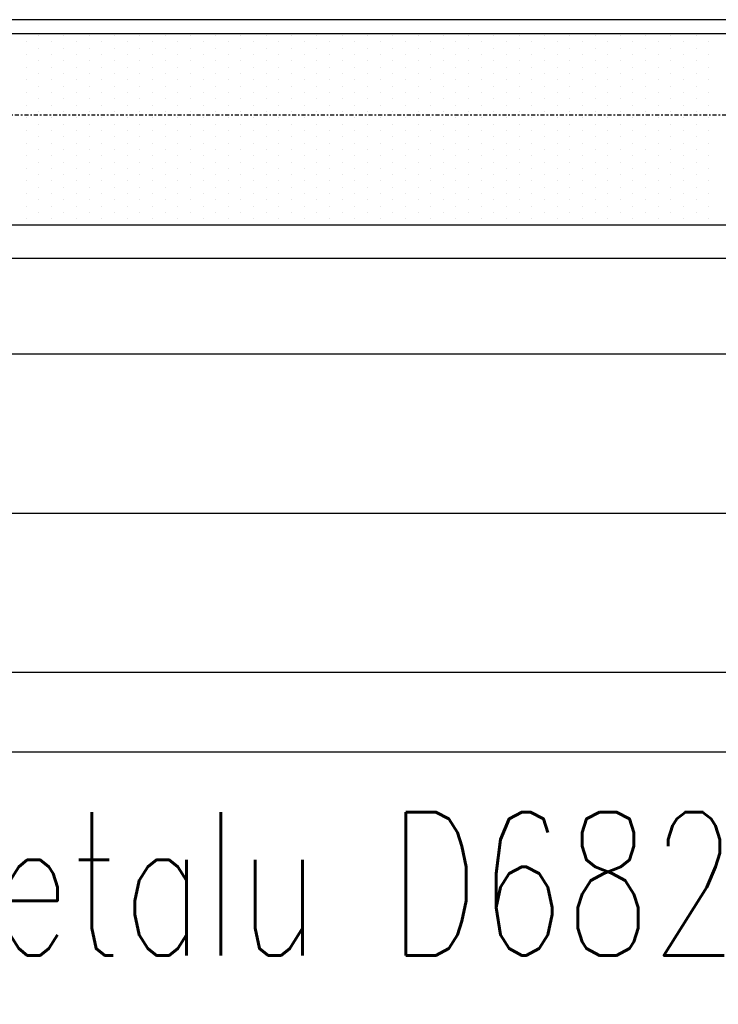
# Model space of a CAD drawing. Header units: inches. Extents: x -145354 to -97635, y 38777 to 78670.
# Tile 84 of 231: x -141002 to -140958, y 50526 to 50588. Entities that reach past the tile are written whole.
import ezdxf

# ---------------------------------------------------------------- set-up
doc = ezdxf.new("R2010")
doc.units = ezdxf.units.IN
doc.header["$MEASUREMENT"] = 0
doc.linetypes.add('DASHDOT', pattern=[1, 0.5, -0.25, 0, -0.25])
doc.linetypes.add('DASHED2', pattern=[0.375, 0.25, -0.125])
for name, color, linetype in [('cokół_widok', 255, 'Continuous'), ('Ele-balustrada', 64, 'Continuous'), ('Okn---okna', 5, 'Continuous'), ('Sc-nadproza kon', 5, 'DASHED2'), ('Sch-opis', 51, 'Continuous'), ('W-idok', 9, 'Continuous'), ('Wyp-grzejniki', 56, 'Continuous')]:
    doc.layers.add(name, color=color, linetype=linetype)
doc.styles.add('ROMANS', font='romans', dxfattribs={"width": 0.85})

# ---------------------------------------------------------------- blocks, each defined once
blk = doc.blocks.new('G_170')
at = {"layer": 'Wyp-grzejniki'}
for p, q in [((0, 0), (-180, 0)), ((-84.616, -0.506), (-84.616, -0.506)), ((-83.823, -0.11), (-83.823, -0.11)), ((-83.029, -0.506), (-83.029, -0.506)), ((-82.235, -0.11), (-82.235, -0.11)), ((-81.441, -0.506), (-81.441, -0.506)), ((-80.648, -0.11), (-80.648, -0.11)), ((-79.854, -0.506), (-79.854, -0.506)), ((-79.06, -0.11), (-79.06, -0.11)), ((-78.266, -0.506), (-78.266, -0.506)), ((-77.473, -0.11), (-77.473, -0.11)), ((-76.679, -0.506), (-76.679, -0.506)), ((-75.885, -0.11), (-75.885, -0.11)), ((-75.091, -0.506), (-75.091, -0.506)), ((-74.298, -0.11), (-74.298, -0.11)), ((-73.504, -0.506), (-73.504, -0.506)), ((-72.71, -0.11), (-72.71, -0.11)), ((-71.916, -0.506), (-71.916, -0.506)), ((-71.123, -0.11), (-71.123, -0.11)), ((-70.329, -0.506), (-70.329, -0.506)), ((-69.535, -0.11), (-69.535, -0.11)), ((-68.741, -0.506), (-68.741, -0.506)), ((-67.948, -0.11), (-67.948, -0.11)), ((-67.154, -0.506), (-67.154, -0.506)), ((-66.36, -0.11), (-66.36, -0.11)), ((-65.566, -0.506), (-65.566, -0.506)), ((-64.773, -0.11), (-64.773, -0.11)), ((-63.979, -0.506), (-63.979, -0.506)), ((-63.185, -0.11), (-63.185, -0.11)), ((-62.391, -0.506), (-62.391, -0.506)), ((-61.598, -0.11), (-61.598, -0.11)), ((-60.804, -0.506), (-60.804, -0.506)), ((-60.01, -0.11), (-60.01, -0.11)), ((-59.216, -0.506), (-59.216, -0.506)), ((-58.423, -0.11), (-58.423, -0.11)), ((-57.629, -0.506), (-57.629, -0.506)), ((-56.835, -0.11), (-56.835, -0.11)), ((-56.041, -0.506), (-56.041, -0.506)), ((-55.248, -0.11), (-55.248, -0.11)), ((-54.454, -0.506), (-54.454, -0.506)), ((-53.66, -0.11), (-53.66, -0.11)), ((-52.866, -0.506), (-52.866, -0.506)), ((-52.073, -0.11), (-52.073, -0.11)), ((-51.279, -0.506), (-51.279, -0.506)), ((-50.485, -0.11), (-50.485, -0.11)), ((-49.691, -0.506), (-49.691, -0.506)), ((-48.898, -0.11), (-48.898, -0.11)), ((-48.104, -0.506), (-48.104, -0.506)), ((-47.31, -0.11), (-47.31, -0.11)), ((-46.516, -0.506), (-46.516, -0.506)), ((-45.723, -0.11), (-45.723, -0.11)), ((-44.929, -0.506), (-44.929, -0.506)), ((-44.135, -0.11), (-44.135, -0.11)), ((-43.341, -0.506), (-43.341, -0.506)), ((-42.548, -0.11), (-42.548, -0.11)), ((-41.754, -0.506), (-41.754, -0.506)), ((-83.823, -0.903), (-83.823, -0.903)), ((-82.235, -0.903), (-82.235, -0.903)), ((-80.648, -0.903), (-80.648, -0.903)), ((-79.06, -0.903), (-79.06, -0.903)), ((-77.473, -0.903), (-77.473, -0.903)), ((-75.885, -0.903), (-75.885, -0.903)), ((-74.298, -0.903), (-74.298, -0.903)), ((-72.71, -0.903), (-72.71, -0.903)), ((-71.123, -0.903), (-71.123, -0.903)), ((-69.535, -0.903), (-69.535, -0.903)), ((-67.948, -0.903), (-67.948, -0.903)), ((-66.36, -0.903), (-66.36, -0.903)), ((-64.773, -0.903), (-64.773, -0.903)), ((-63.185, -0.903), (-63.185, -0.903)), ((-61.598, -0.903), (-61.598, -0.903)), ((-60.01, -0.903), (-60.01, -0.903)), ((-58.423, -0.903), (-58.423, -0.903)), ((-56.835, -0.903), (-56.835, -0.903)), ((-55.248, -0.903), (-55.248, -0.903)), ((-53.66, -0.903), (-53.66, -0.903)), ((-52.073, -0.903), (-52.073, -0.903)), ((-50.485, -0.903), (-50.485, -0.903)), ((-48.898, -0.903), (-48.898, -0.903)), ((-47.31, -0.903), (-47.31, -0.903)), ((-45.723, -0.903), (-45.723, -0.903)), ((-44.135, -0.903), (-44.135, -0.903)), ((-42.548, -0.903), (-42.548, -0.903)), ((-84.616, -1.3), (-84.616, -1.3)), ((-83.823, -1.697), (-83.823, -1.697)), ((-83.029, -1.3), (-83.029, -1.3)), ((-82.235, -1.697), (-82.235, -1.697)), ((-81.441, -1.3), (-81.441, -1.3)), ((-80.648, -1.697), (-80.648, -1.697)), ((-79.854, -1.3), (-79.854, -1.3)), ((-79.06, -1.697), (-79.06, -1.697)), ((-78.266, -1.3), (-78.266, -1.3)), ((-77.473, -1.697), (-77.473, -1.697)), ((-76.679, -1.3), (-76.679, -1.3)), ((-75.885, -1.697), (-75.885, -1.697)), ((-75.091, -1.3), (-75.091, -1.3)), ((-74.298, -1.697), (-74.298, -1.697)), ((-73.504, -1.3), (-73.504, -1.3)), ((-72.71, -1.697), (-72.71, -1.697)), ((-71.916, -1.3), (-71.916, -1.3)), ((-71.123, -1.697), (-71.123, -1.697)), ((-70.329, -1.3), (-70.329, -1.3)), ((-69.535, -1.697), (-69.535, -1.697)), ((-68.741, -1.3), (-68.741, -1.3)), ((-67.948, -1.697), (-67.948, -1.697)), ((-67.154, -1.3), (-67.154, -1.3)), ((-66.36, -1.697), (-66.36, -1.697)), ((-65.566, -1.3), (-65.566, -1.3)), ((-64.773, -1.697), (-64.773, -1.697)), ((-63.979, -1.3), (-63.979, -1.3)), ((-63.185, -1.697), (-63.185, -1.697)), ((-62.391, -1.3), (-62.391, -1.3)), ((-61.598, -1.697), (-61.598, -1.697)), ((-60.804, -1.3), (-60.804, -1.3)), ((-60.01, -1.697), (-60.01, -1.697)), ((-59.216, -1.3), (-59.216, -1.3)), ((-58.423, -1.697), (-58.423, -1.697)), ((-57.629, -1.3), (-57.629, -1.3)), ((-56.835, -1.697), (-56.835, -1.697)), ((-56.041, -1.3), (-56.041, -1.3)), ((-55.248, -1.697), (-55.248, -1.697)), ((-54.454, -1.3), (-54.454, -1.3)), ((-53.66, -1.697), (-53.66, -1.697)), ((-52.866, -1.3), (-52.866, -1.3)), ((-52.073, -1.697), (-52.073, -1.697)), ((-51.279, -1.3), (-51.279, -1.3)), ((-50.485, -1.697), (-50.485, -1.697)), ((-49.691, -1.3), (-49.691, -1.3)), ((-48.898, -1.697), (-48.898, -1.697)), ((-48.104, -1.3), (-48.104, -1.3)), ((-47.31, -1.697), (-47.31, -1.697)), ((-46.516, -1.3), (-46.516, -1.3)), ((-45.723, -1.697), (-45.723, -1.697)), ((-44.929, -1.3), (-44.929, -1.3)), ((-44.135, -1.697), (-44.135, -1.697)), ((-43.341, -1.3), (-43.341, -1.3)), ((-42.548, -1.697), (-42.548, -1.697)), ((-41.754, -1.3), (-41.754, -1.3)), ((-84.616, -2.094), (-84.616, -2.094)), ((-83.029, -2.094), (-83.029, -2.094)), ((-81.441, -2.094), (-81.441, -2.094)), ((-79.854, -2.094), (-79.854, -2.094)), ((-78.266, -2.094), (-78.266, -2.094)), ((-76.679, -2.094), (-76.679, -2.094)), ((-75.091, -2.094), (-75.091, -2.094)), ((-73.504, -2.094), (-73.504, -2.094)), ((-71.916, -2.094), (-71.916, -2.094)), ((-70.329, -2.094), (-70.329, -2.094)), ((-68.741, -2.094), (-68.741, -2.094)), ((-67.154, -2.094), (-67.154, -2.094)), ((-65.566, -2.094), (-65.566, -2.094)), ((-63.979, -2.094), (-63.979, -2.094)), ((-62.391, -2.094), (-62.391, -2.094)), ((-60.804, -2.094), (-60.804, -2.094)), ((-59.216, -2.094), (-59.216, -2.094)), ((-57.629, -2.094), (-57.629, -2.094)), ((-56.041, -2.094), (-56.041, -2.094)), ((-54.454, -2.094), (-54.454, -2.094)), ((-52.866, -2.094), (-52.866, -2.094)), ((-51.279, -2.094), (-51.279, -2.094)), ((-49.691, -2.094), (-49.691, -2.094)), ((-48.104, -2.094), (-48.104, -2.094)), ((-46.516, -2.094), (-46.516, -2.094)), ((-44.929, -2.094), (-44.929, -2.094)), ((-43.341, -2.094), (-43.341, -2.094)), ((-41.754, -2.094), (-41.754, -2.094)), ((-84.616, -2.888), (-84.616, -2.888)), ((-83.823, -2.491), (-83.823, -2.491)), ((-83.029, -2.888), (-83.029, -2.888)), ((-82.235, -2.491), (-82.235, -2.491)), ((-81.441, -2.888), (-81.441, -2.888)), ((-80.648, -2.491), (-80.648, -2.491)), ((-79.854, -2.888), (-79.854, -2.888)), ((-79.06, -2.491), (-79.06, -2.491)), ((-78.266, -2.888), (-78.266, -2.888)), ((-77.473, -2.491), (-77.473, -2.491)), ((-76.679, -2.888), (-76.679, -2.888)), ((-75.885, -2.491), (-75.885, -2.491)), ((-75.091, -2.888), (-75.091, -2.888)), ((-74.298, -2.491), (-74.298, -2.491)), ((-73.504, -2.888), (-73.504, -2.888)), ((-72.71, -2.491), (-72.71, -2.491)), ((-71.916, -2.888), (-71.916, -2.888)), ((-71.123, -2.491), (-71.123, -2.491)), ((-70.329, -2.888), (-70.329, -2.888)), ((-69.535, -2.491), (-69.535, -2.491)), ((-68.741, -2.888), (-68.741, -2.888)), ((-67.948, -2.491), (-67.948, -2.491)), ((-67.154, -2.888), (-67.154, -2.888)), ((-66.36, -2.491), (-66.36, -2.491)), ((-65.566, -2.888), (-65.566, -2.888)), ((-64.773, -2.491), (-64.773, -2.491)), ((-63.979, -2.888), (-63.979, -2.888)), ((-63.185, -2.491), (-63.185, -2.491)), ((-62.391, -2.888), (-62.391, -2.888)), ((-61.598, -2.491), (-61.598, -2.491)), ((-60.804, -2.888), (-60.804, -2.888)), ((-60.01, -2.491), (-60.01, -2.491)), ((-59.216, -2.888), (-59.216, -2.888)), ((-58.423, -2.491), (-58.423, -2.491)), ((-57.629, -2.888), (-57.629, -2.888)), ((-56.835, -2.491), (-56.835, -2.491)), ((-56.041, -2.888), (-56.041, -2.888)), ((-55.248, -2.491), (-55.248, -2.491)), ((-54.454, -2.888), (-54.454, -2.888)), ((-53.66, -2.491), (-53.66, -2.491)), ((-52.866, -2.888), (-52.866, -2.888)), ((-52.073, -2.491), (-52.073, -2.491)), ((-51.279, -2.888), (-51.279, -2.888)), ((-50.485, -2.491), (-50.485, -2.491)), ((-49.691, -2.888), (-49.691, -2.888)), ((-48.898, -2.491), (-48.898, -2.491)), ((-48.104, -2.888), (-48.104, -2.888)), ((-47.31, -2.491), (-47.31, -2.491)), ((-46.516, -2.888), (-46.516, -2.888)), ((-45.723, -2.491), (-45.723, -2.491)), ((-44.929, -2.888), (-44.929, -2.888)), ((-44.135, -2.491), (-44.135, -2.491)), ((-43.341, -2.888), (-43.341, -2.888)), ((-42.548, -2.491), (-42.548, -2.491)), ((-41.754, -2.888), (-41.754, -2.888)), ((-84.616, -3.681), (-84.616, -3.681)), ((-83.823, -3.285), (-83.823, -3.285)), ((-83.029, -3.681), (-83.029, -3.681)), ((-82.235, -3.285), (-82.235, -3.285)), ((-81.441, -3.681), (-81.441, -3.681)), ((-80.648, -3.285), (-80.648, -3.285)), ((-79.854, -3.681), (-79.854, -3.681)), ((-79.06, -3.285), (-79.06, -3.285)), ((-78.266, -3.681), (-78.266, -3.681)), ((-77.473, -3.285), (-77.473, -3.285)), ((-76.679, -3.681), (-76.679, -3.681)), ((-75.885, -3.285), (-75.885, -3.285)), ((-75.091, -3.681), (-75.091, -3.681)), ((-74.298, -3.285), (-74.298, -3.285)), ((-73.504, -3.681), (-73.504, -3.681)), ((-72.71, -3.285), (-72.71, -3.285)), ((-71.916, -3.681), (-71.916, -3.681)), ((-71.123, -3.285), (-71.123, -3.285)), ((-70.329, -3.681), (-70.329, -3.681)), ((-69.535, -3.285), (-69.535, -3.285)), ((-68.741, -3.681), (-68.741, -3.681)), ((-67.948, -3.285), (-67.948, -3.285)), ((-67.154, -3.681), (-67.154, -3.681)), ((-66.36, -3.285), (-66.36, -3.285)), ((-65.566, -3.681), (-65.566, -3.681)), ((-64.773, -3.285), (-64.773, -3.285)), ((-63.979, -3.681), (-63.979, -3.681)), ((-63.185, -3.285), (-63.185, -3.285)), ((-62.391, -3.681), (-62.391, -3.681)), ((-61.598, -3.285), (-61.598, -3.285)), ((-60.804, -3.681), (-60.804, -3.681)), ((-60.01, -3.285), (-60.01, -3.285)), ((-59.216, -3.681), (-59.216, -3.681)), ((-58.423, -3.285), (-58.423, -3.285)), ((-57.629, -3.681), (-57.629, -3.681)), ((-56.835, -3.285), (-56.835, -3.285)), ((-56.041, -3.681), (-56.041, -3.681)), ((-55.248, -3.285), (-55.248, -3.285)), ((-54.454, -3.681), (-54.454, -3.681)), ((-53.66, -3.285), (-53.66, -3.285)), ((-52.866, -3.681), (-52.866, -3.681)), ((-52.073, -3.285), (-52.073, -3.285)), ((-51.279, -3.681), (-51.279, -3.681)), ((-50.485, -3.285), (-50.485, -3.285)), ((-49.691, -3.681), (-49.691, -3.681)), ((-48.898, -3.285), (-48.898, -3.285)), ((-48.104, -3.681), (-48.104, -3.681)), ((-47.31, -3.285), (-47.31, -3.285)), ((-46.516, -3.681), (-46.516, -3.681)), ((-45.723, -3.285), (-45.723, -3.285)), ((-44.929, -3.681), (-44.929, -3.681)), ((-44.135, -3.285), (-44.135, -3.285)), ((-43.341, -3.681), (-43.341, -3.681)), ((-42.548, -3.285), (-42.548, -3.285)), ((-41.754, -3.681), (-41.754, -3.681)), ((-83.823, -4.078), (-83.823, -4.078)), ((-82.235, -4.078), (-82.235, -4.078)), ((-80.648, -4.078), (-80.648, -4.078)), ((-79.06, -4.078), (-79.06, -4.078)), ((-77.473, -4.078), (-77.473, -4.078)), ((-75.885, -4.078), (-75.885, -4.078)), ((-74.298, -4.078), (-74.298, -4.078)), ((-72.71, -4.078), (-72.71, -4.078)), ((-71.123, -4.078), (-71.123, -4.078)), ((-69.535, -4.078), (-69.535, -4.078)), ((-67.948, -4.078), (-67.948, -4.078)), ((-66.36, -4.078), (-66.36, -4.078)), ((-64.773, -4.078), (-64.773, -4.078)), ((-63.185, -4.078), (-63.185, -4.078)), ((-61.598, -4.078), (-61.598, -4.078)), ((-60.01, -4.078), (-60.01, -4.078)), ((-58.423, -4.078), (-58.423, -4.078)), ((-56.835, -4.078), (-56.835, -4.078)), ((-55.248, -4.078), (-55.248, -4.078)), ((-53.66, -4.078), (-53.66, -4.078)), ((-52.073, -4.078), (-52.073, -4.078)), ((-50.485, -4.078), (-50.485, -4.078)), ((-48.898, -4.078), (-48.898, -4.078)), ((-47.31, -4.078), (-47.31, -4.078)), ((-45.723, -4.078), (-45.723, -4.078)), ((-44.135, -4.078), (-44.135, -4.078)), ((-42.548, -4.078), (-42.548, -4.078)), ((-84.616, -4.475), (-84.616, -4.475)), ((-83.823, -4.872), (-83.823, -4.872)), ((-83.029, -4.475), (-83.029, -4.475)), ((-82.235, -4.872), (-82.235, -4.872)), ((-81.441, -4.475), (-81.441, -4.475)), ((-80.648, -4.872), (-80.648, -4.872)), ((-79.854, -4.475), (-79.854, -4.475)), ((-79.06, -4.872), (-79.06, -4.872)), ((-78.266, -4.475), (-78.266, -4.475)), ((-77.473, -4.872), (-77.473, -4.872)), ((-76.679, -4.475), (-76.679, -4.475)), ((-75.885, -4.872), (-75.885, -4.872)), ((-75.091, -4.475), (-75.091, -4.475)), ((-74.298, -4.872), (-74.298, -4.872)), ((-73.504, -4.475), (-73.504, -4.475)), ((-72.71, -4.872), (-72.71, -4.872)), ((-71.916, -4.475), (-71.916, -4.475)), ((-71.123, -4.872), (-71.123, -4.872)), ((-70.329, -4.475), (-70.329, -4.475)), ((-69.535, -4.872), (-69.535, -4.872)), ((-68.741, -4.475), (-68.741, -4.475)), ((-67.948, -4.872), (-67.948, -4.872)), ((-67.154, -4.475), (-67.154, -4.475)), ((-66.36, -4.872), (-66.36, -4.872)), ((-65.566, -4.475), (-65.566, -4.475)), ((-64.773, -4.872), (-64.773, -4.872)), ((-63.979, -4.475), (-63.979, -4.475)), ((-63.185, -4.872), (-63.185, -4.872)), ((-62.391, -4.475), (-62.391, -4.475)), ((-61.598, -4.872), (-61.598, -4.872)), ((-60.804, -4.475), (-60.804, -4.475)), ((-60.01, -4.872), (-60.01, -4.872)), ((-59.216, -4.475), (-59.216, -4.475)), ((-58.423, -4.872), (-58.423, -4.872)), ((-57.629, -4.475), (-57.629, -4.475)), ((-56.835, -4.872), (-56.835, -4.872)), ((-56.041, -4.475), (-56.041, -4.475)), ((-55.248, -4.872), (-55.248, -4.872)), ((-54.454, -4.475), (-54.454, -4.475)), ((-53.66, -4.872), (-53.66, -4.872)), ((-52.866, -4.475), (-52.866, -4.475)), ((-52.073, -4.872), (-52.073, -4.872)), ((-51.279, -4.475), (-51.279, -4.475)), ((-50.485, -4.872), (-50.485, -4.872)), ((-49.691, -4.475), (-49.691, -4.475)), ((-48.898, -4.872), (-48.898, -4.872)), ((-48.104, -4.475), (-48.104, -4.475)), ((-47.31, -4.872), (-47.31, -4.872)), ((-46.516, -4.475), (-46.516, -4.475)), ((-45.723, -4.872), (-45.723, -4.872)), ((-44.929, -4.475), (-44.929, -4.475)), ((-44.135, -4.872), (-44.135, -4.872)), ((-43.341, -4.475), (-43.341, -4.475)), ((-42.548, -4.872), (-42.548, -4.872)), ((-41.754, -4.475), (-41.754, -4.475)), ((-84.616, -5.269), (-84.616, -5.269)), ((-83.029, -5.269), (-83.029, -5.269)), ((-81.441, -5.269), (-81.441, -5.269)), ((-79.854, -5.269), (-79.854, -5.269)), ((-78.266, -5.269), (-78.266, -5.269)), ((-76.679, -5.269), (-76.679, -5.269)), ((-75.091, -5.269), (-75.091, -5.269)), ((-73.504, -5.269), (-73.504, -5.269)), ((-71.916, -5.269), (-71.916, -5.269)), ((-70.329, -5.269), (-70.329, -5.269)), ((-68.741, -5.269), (-68.741, -5.269)), ((-67.154, -5.269), (-67.154, -5.269)), ((-65.566, -5.269), (-65.566, -5.269)), ((-63.979, -5.269), (-63.979, -5.269)), ((-62.391, -5.269), (-62.391, -5.269)), ((-60.804, -5.269), (-60.804, -5.269)), ((-59.216, -5.269), (-59.216, -5.269)), ((-57.629, -5.269), (-57.629, -5.269)), ((-56.041, -5.269), (-56.041, -5.269)), ((-54.454, -5.269), (-54.454, -5.269)), ((-52.866, -5.269), (-52.866, -5.269)), ((-51.279, -5.269), (-51.279, -5.269)), ((-49.691, -5.269), (-49.691, -5.269)), ((-48.104, -5.269), (-48.104, -5.269)), ((-46.516, -5.269), (-46.516, -5.269)), ((-44.929, -5.269), (-44.929, -5.269)), ((-43.341, -5.269), (-43.341, -5.269)), ((-41.754, -5.269), (-41.754, -5.269)), ((-84.616, -6.063), (-84.616, -6.063)), ((-83.823, -5.666), (-83.823, -5.666)), ((-83.029, -6.063), (-83.029, -6.063)), ((-82.235, -5.666), (-82.235, -5.666)), ((-81.441, -6.063), (-81.441, -6.063)), ((-80.648, -5.666), (-80.648, -5.666)), ((-79.854, -6.063), (-79.854, -6.063)), ((-79.06, -5.666), (-79.06, -5.666)), ((-78.266, -6.063), (-78.266, -6.063)), ((-77.473, -5.666), (-77.473, -5.666)), ((-76.679, -6.063), (-76.679, -6.063)), ((-75.885, -5.666), (-75.885, -5.666)), ((-75.091, -6.063), (-75.091, -6.063)), ((-74.298, -5.666), (-74.298, -5.666)), ((-73.504, -6.063), (-73.504, -6.063)), ((-72.71, -5.666), (-72.71, -5.666)), ((-71.916, -6.063), (-71.916, -6.063)), ((-71.123, -5.666), (-71.123, -5.666)), ((-70.329, -6.063), (-70.329, -6.063)), ((-69.535, -5.666), (-69.535, -5.666)), ((-68.741, -6.063), (-68.741, -6.063)), ((-67.948, -5.666), (-67.948, -5.666)), ((-67.154, -6.063), (-67.154, -6.063)), ((-66.36, -5.666), (-66.36, -5.666)), ((-65.566, -6.063), (-65.566, -6.063)), ((-64.773, -5.666), (-64.773, -5.666)), ((-63.979, -6.063), (-63.979, -6.063)), ((-63.185, -5.666), (-63.185, -5.666)), ((-62.391, -6.063), (-62.391, -6.063)), ((-61.598, -5.666), (-61.598, -5.666)), ((-60.804, -6.063), (-60.804, -6.063)), ((-60.01, -5.666), (-60.01, -5.666)), ((-59.216, -6.063), (-59.216, -6.063)), ((-58.423, -5.666), (-58.423, -5.666)), ((-57.629, -6.063), (-57.629, -6.063)), ((-56.835, -5.666), (-56.835, -5.666)), ((-56.041, -6.063), (-56.041, -6.063)), ((-55.248, -5.666), (-55.248, -5.666)), ((-54.454, -6.063), (-54.454, -6.063)), ((-53.66, -5.666), (-53.66, -5.666)), ((-52.866, -6.063), (-52.866, -6.063)), ((-52.073, -5.666), (-52.073, -5.666)), ((-51.279, -6.063), (-51.279, -6.063)), ((-50.485, -5.666), (-50.485, -5.666)), ((-49.691, -6.063), (-49.691, -6.063)), ((-48.898, -5.666), (-48.898, -5.666)), ((-48.104, -6.063), (-48.104, -6.063)), ((-47.31, -5.666), (-47.31, -5.666)), ((-46.516, -6.063), (-46.516, -6.063)), ((-45.723, -5.666), (-45.723, -5.666)), ((-44.929, -6.063), (-44.929, -6.063)), ((-44.135, -5.666), (-44.135, -5.666)), ((-43.341, -6.063), (-43.341, -6.063)), ((-42.548, -5.666), (-42.548, -5.666)), ((-41.754, -6.063), (-41.754, -6.063)), ((-83.823, -6.46), (-83.823, -6.46)), ((-82.235, -6.46), (-82.235, -6.46)), ((-80.648, -6.46), (-80.648, -6.46)), ((-79.06, -6.46), (-79.06, -6.46)), ((-77.473, -6.46), (-77.473, -6.46)), ((-75.885, -6.46), (-75.885, -6.46)), ((-74.298, -6.46), (-74.298, -6.46)), ((-72.71, -6.46), (-72.71, -6.46)), ((-71.123, -6.46), (-71.123, -6.46)), ((-69.535, -6.46), (-69.535, -6.46)), ((-67.948, -6.46), (-67.948, -6.46)), ((-66.36, -6.46), (-66.36, -6.46)), ((-64.773, -6.46), (-64.773, -6.46)), ((-63.185, -6.46), (-63.185, -6.46)), ((-61.598, -6.46), (-61.598, -6.46)), ((-60.01, -6.46), (-60.01, -6.46)), ((-58.423, -6.46), (-58.423, -6.46)), ((-56.835, -6.46), (-56.835, -6.46)), ((-55.248, -6.46), (-55.248, -6.46)), ((-53.66, -6.46), (-53.66, -6.46)), ((-52.073, -6.46), (-52.073, -6.46)), ((-50.485, -6.46), (-50.485, -6.46)), ((-48.898, -6.46), (-48.898, -6.46)), ((-47.31, -6.46), (-47.31, -6.46)), ((-45.723, -6.46), (-45.723, -6.46)), ((-44.135, -6.46), (-44.135, -6.46)), ((-42.548, -6.46), (-42.548, -6.46)), ((-84.616, -6.856), (-84.616, -6.856)), ((-83.823, -7.253), (-83.823, -7.253)), ((-83.029, -6.856), (-83.029, -6.856)), ((-82.235, -7.253), (-82.235, -7.253)), ((-81.441, -6.856), (-81.441, -6.856)), ((-80.648, -7.253), (-80.648, -7.253)), ((-79.854, -6.856), (-79.854, -6.856)), ((-79.06, -7.253), (-79.06, -7.253)), ((-78.266, -6.856), (-78.266, -6.856)), ((-77.473, -7.253), (-77.473, -7.253)), ((-76.679, -6.856), (-76.679, -6.856)), ((-75.885, -7.253), (-75.885, -7.253)), ((-75.091, -6.856), (-75.091, -6.856)), ((-74.298, -7.253), (-74.298, -7.253)), ((-73.504, -6.856), (-73.504, -6.856)), ((-72.71, -7.253), (-72.71, -7.253)), ((-71.916, -6.856), (-71.916, -6.856)), ((-71.123, -7.253), (-71.123, -7.253)), ((-70.329, -6.856), (-70.329, -6.856)), ((-69.535, -7.253), (-69.535, -7.253)), ((-68.741, -6.856), (-68.741, -6.856)), ((-67.948, -7.253), (-67.948, -7.253)), ((-67.154, -6.856), (-67.154, -6.856)), ((-66.36, -7.253), (-66.36, -7.253)), ((-65.566, -6.856), (-65.566, -6.856)), ((-64.773, -7.253), (-64.773, -7.253)), ((-63.979, -6.856), (-63.979, -6.856)), ((-63.185, -7.253), (-63.185, -7.253)), ((-62.391, -6.856), (-62.391, -6.856)), ((-61.598, -7.253), (-61.598, -7.253)), ((-60.804, -6.856), (-60.804, -6.856)), ((-60.01, -7.253), (-60.01, -7.253)), ((-59.216, -6.856), (-59.216, -6.856)), ((-58.423, -7.253), (-58.423, -7.253)), ((-57.629, -6.856), (-57.629, -6.856)), ((-56.835, -7.253), (-56.835, -7.253)), ((-56.041, -6.856), (-56.041, -6.856)), ((-55.248, -7.253), (-55.248, -7.253)), ((-54.454, -6.856), (-54.454, -6.856)), ((-53.66, -7.253), (-53.66, -7.253)), ((-52.866, -6.856), (-52.866, -6.856)), ((-52.073, -7.253), (-52.073, -7.253)), ((-51.279, -6.856), (-51.279, -6.856)), ((-50.485, -7.253), (-50.485, -7.253)), ((-49.691, -6.856), (-49.691, -6.856)), ((-48.898, -7.253), (-48.898, -7.253)), ((-48.104, -6.856), (-48.104, -6.856)), ((-47.31, -7.253), (-47.31, -7.253)), ((-46.516, -6.856), (-46.516, -6.856)), ((-45.723, -7.253), (-45.723, -7.253)), ((-44.929, -6.856), (-44.929, -6.856)), ((-44.135, -7.253), (-44.135, -7.253)), ((-43.341, -6.856), (-43.341, -6.856)), ((-42.548, -7.253), (-42.548, -7.253)), ((-41.754, -6.856), (-41.754, -6.856)), ((-84.616, -7.65), (-84.616, -7.65)), ((-83.029, -7.65), (-83.029, -7.65)), ((-81.441, -7.65), (-81.441, -7.65)), ((-79.854, -7.65), (-79.854, -7.65)), ((-78.266, -7.65), (-78.266, -7.65)), ((-76.679, -7.65), (-76.679, -7.65)), ((-75.091, -7.65), (-75.091, -7.65)), ((-73.504, -7.65), (-73.504, -7.65)), ((-71.916, -7.65), (-71.916, -7.65)), ((-70.329, -7.65), (-70.329, -7.65)), ((-68.741, -7.65), (-68.741, -7.65)), ((-67.154, -7.65), (-67.154, -7.65)), ((-65.566, -7.65), (-65.566, -7.65)), ((-63.979, -7.65), (-63.979, -7.65)), ((-62.391, -7.65), (-62.391, -7.65)), ((-60.804, -7.65), (-60.804, -7.65)), ((-59.216, -7.65), (-59.216, -7.65)), ((-57.629, -7.65), (-57.629, -7.65)), ((-56.041, -7.65), (-56.041, -7.65)), ((-54.454, -7.65), (-54.454, -7.65)), ((-52.866, -7.65), (-52.866, -7.65)), ((-51.279, -7.65), (-51.279, -7.65)), ((-49.691, -7.65), (-49.691, -7.65)), ((-48.104, -7.65), (-48.104, -7.65)), ((-46.516, -7.65), (-46.516, -7.65)), ((-44.929, -7.65), (-44.929, -7.65)), ((-43.341, -7.65), (-43.341, -7.65)), ((-41.754, -7.65), (-41.754, -7.65)), ((-84.616, -8.444), (-84.616, -8.444)), ((-83.823, -8.047), (-83.823, -8.047)), ((-83.029, -8.444), (-83.029, -8.444)), ((-82.235, -8.047), (-82.235, -8.047)), ((-81.441, -8.444), (-81.441, -8.444)), ((-80.648, -8.047), (-80.648, -8.047)), ((-79.854, -8.444), (-79.854, -8.444)), ((-79.06, -8.047), (-79.06, -8.047)), ((-78.266, -8.444), (-78.266, -8.444)), ((-77.473, -8.047), (-77.473, -8.047)), ((-76.679, -8.444), (-76.679, -8.444)), ((-75.885, -8.047), (-75.885, -8.047)), ((-75.091, -8.444), (-75.091, -8.444)), ((-74.298, -8.047), (-74.298, -8.047)), ((-73.504, -8.444), (-73.504, -8.444)), ((-72.71, -8.047), (-72.71, -8.047)), ((-71.916, -8.444), (-71.916, -8.444)), ((-71.123, -8.047), (-71.123, -8.047)), ((-70.329, -8.444), (-70.329, -8.444)), ((-69.535, -8.047), (-69.535, -8.047)), ((-68.741, -8.444), (-68.741, -8.444)), ((-67.948, -8.047), (-67.948, -8.047)), ((-67.154, -8.444), (-67.154, -8.444)), ((-66.36, -8.047), (-66.36, -8.047)), ((-65.566, -8.444), (-65.566, -8.444)), ((-64.773, -8.047), (-64.773, -8.047)), ((-63.979, -8.444), (-63.979, -8.444)), ((-63.185, -8.047), (-63.185, -8.047)), ((-62.391, -8.444), (-62.391, -8.444)), ((-61.598, -8.047), (-61.598, -8.047)), ((-60.804, -8.444), (-60.804, -8.444)), ((-60.01, -8.047), (-60.01, -8.047)), ((-59.216, -8.444), (-59.216, -8.444)), ((-58.423, -8.047), (-58.423, -8.047)), ((-57.629, -8.444), (-57.629, -8.444)), ((-56.835, -8.047), (-56.835, -8.047)), ((-56.041, -8.444), (-56.041, -8.444)), ((-55.248, -8.047), (-55.248, -8.047)), ((-54.454, -8.444), (-54.454, -8.444)), ((-53.66, -8.047), (-53.66, -8.047)), ((-52.866, -8.444), (-52.866, -8.444)), ((-52.073, -8.047), (-52.073, -8.047)), ((-51.279, -8.444), (-51.279, -8.444)), ((-50.485, -8.047), (-50.485, -8.047)), ((-49.691, -8.444), (-49.691, -8.444)), ((-48.898, -8.047), (-48.898, -8.047)), ((-48.104, -8.444), (-48.104, -8.444)), ((-47.31, -8.047), (-47.31, -8.047)), ((-46.516, -8.444), (-46.516, -8.444)), ((-45.723, -8.047), (-45.723, -8.047)), ((-44.929, -8.444), (-44.929, -8.444)), ((-44.135, -8.047), (-44.135, -8.047)), ((-43.341, -8.444), (-43.341, -8.444)), ((-42.548, -8.047), (-42.548, -8.047)), ((-41.754, -8.444), (-41.754, -8.444)), ((-84.616, -9.238), (-84.616, -9.238)), ((-83.823, -8.841), (-83.823, -8.841)), ((-83.029, -9.238), (-83.029, -9.238)), ((-82.235, -8.841), (-82.235, -8.841)), ((-81.441, -9.238), (-81.441, -9.238)), ((-80.648, -8.841), (-80.648, -8.841)), ((-79.854, -9.238), (-79.854, -9.238)), ((-79.06, -8.841), (-79.06, -8.841)), ((-78.266, -9.238), (-78.266, -9.238)), ((-77.473, -8.841), (-77.473, -8.841)), ((-76.679, -9.238), (-76.679, -9.238)), ((-75.885, -8.841), (-75.885, -8.841)), ((-75.091, -9.238), (-75.091, -9.238)), ((-74.298, -8.841), (-74.298, -8.841)), ((-73.504, -9.238), (-73.504, -9.238)), ((-72.71, -8.841), (-72.71, -8.841)), ((-71.916, -9.238), (-71.916, -9.238)), ((-71.123, -8.841), (-71.123, -8.841)), ((-70.329, -9.238), (-70.329, -9.238)), ((-69.535, -8.841), (-69.535, -8.841)), ((-68.741, -9.238), (-68.741, -9.238)), ((-67.948, -8.841), (-67.948, -8.841)), ((-67.154, -9.238), (-67.154, -9.238)), ((-66.36, -8.841), (-66.36, -8.841)), ((-65.566, -9.238), (-65.566, -9.238)), ((-64.773, -8.841), (-64.773, -8.841)), ((-63.979, -9.238), (-63.979, -9.238)), ((-63.185, -8.841), (-63.185, -8.841)), ((-62.391, -9.238), (-62.391, -9.238)), ((-61.598, -8.841), (-61.598, -8.841)), ((-60.804, -9.238), (-60.804, -9.238)), ((-60.01, -8.841), (-60.01, -8.841)), ((-59.216, -9.238), (-59.216, -9.238)), ((-58.423, -8.841), (-58.423, -8.841)), ((-57.629, -9.238), (-57.629, -9.238)), ((-56.835, -8.841), (-56.835, -8.841)), ((-56.041, -9.238), (-56.041, -9.238)), ((-55.248, -8.841), (-55.248, -8.841)), ((-54.454, -9.238), (-54.454, -9.238)), ((-53.66, -8.841), (-53.66, -8.841)), ((-52.866, -9.238), (-52.866, -9.238)), ((-52.073, -8.841), (-52.073, -8.841)), ((-51.279, -9.238), (-51.279, -9.238)), ((-50.485, -8.841), (-50.485, -8.841)), ((-49.691, -9.238), (-49.691, -9.238)), ((-48.898, -8.841), (-48.898, -8.841)), ((-48.104, -9.238), (-48.104, -9.238)), ((-47.31, -8.841), (-47.31, -8.841)), ((-46.516, -9.238), (-46.516, -9.238)), ((-45.723, -8.841), (-45.723, -8.841)), ((-44.929, -9.238), (-44.929, -9.238)), ((-44.135, -8.841), (-44.135, -8.841)), ((-43.341, -9.238), (-43.341, -9.238)), ((-42.548, -8.841), (-42.548, -8.841)), ((-41.754, -9.238), (-41.754, -9.238)), ((-83.823, -9.635), (-83.823, -9.635)), ((-82.235, -9.635), (-82.235, -9.635)), ((-80.648, -9.635), (-80.648, -9.635)), ((-79.06, -9.635), (-79.06, -9.635)), ((-77.473, -9.635), (-77.473, -9.635)), ((-75.885, -9.635), (-75.885, -9.635)), ((-74.298, -9.635), (-74.298, -9.635)), ((-72.71, -9.635), (-72.71, -9.635)), ((-71.123, -9.635), (-71.123, -9.635)), ((-69.535, -9.635), (-69.535, -9.635)), ((-67.948, -9.635), (-67.948, -9.635)), ((-66.36, -9.635), (-66.36, -9.635)), ((-64.773, -9.635), (-64.773, -9.635)), ((-63.185, -9.635), (-63.185, -9.635)), ((-61.598, -9.635), (-61.598, -9.635)), ((-60.01, -9.635), (-60.01, -9.635)), ((-58.423, -9.635), (-58.423, -9.635)), ((-56.835, -9.635), (-56.835, -9.635)), ((-55.248, -9.635), (-55.248, -9.635)), ((-53.66, -9.635), (-53.66, -9.635)), ((-52.073, -9.635), (-52.073, -9.635)), ((-50.485, -9.635), (-50.485, -9.635)), ((-48.898, -9.635), (-48.898, -9.635)), ((-47.31, -9.635), (-47.31, -9.635)), ((-45.723, -9.635), (-45.723, -9.635)), ((-44.135, -9.635), (-44.135, -9.635)), ((-42.548, -9.635), (-42.548, -9.635)), ((-84.616, -10.031), (-84.616, -10.031)), ((-83.823, -10.428), (-83.823, -10.428)), ((-83.029, -10.031), (-83.029, -10.031)), ((-82.235, -10.428), (-82.235, -10.428)), ((-81.441, -10.031), (-81.441, -10.031)), ((-80.648, -10.428), (-80.648, -10.428)), ((-79.854, -10.031), (-79.854, -10.031)), ((-79.06, -10.428), (-79.06, -10.428)), ((-78.266, -10.031), (-78.266, -10.031)), ((-77.473, -10.428), (-77.473, -10.428)), ((-76.679, -10.031), (-76.679, -10.031)), ((-75.885, -10.428), (-75.885, -10.428)), ((-75.091, -10.031), (-75.091, -10.031)), ((-74.298, -10.428), (-74.298, -10.428)), ((-73.504, -10.031), (-73.504, -10.031)), ((-72.71, -10.428), (-72.71, -10.428)), ((-71.916, -10.031), (-71.916, -10.031)), ((-71.123, -10.428), (-71.123, -10.428)), ((-70.329, -10.031), (-70.329, -10.031)), ((-69.535, -10.428), (-69.535, -10.428)), ((-68.741, -10.031), (-68.741, -10.031)), ((-67.948, -10.428), (-67.948, -10.428)), ((-67.154, -10.031), (-67.154, -10.031)), ((-66.36, -10.428), (-66.36, -10.428)), ((-65.566, -10.031), (-65.566, -10.031)), ((-64.773, -10.428), (-64.773, -10.428)), ((-63.979, -10.031), (-63.979, -10.031)), ((-63.185, -10.428), (-63.185, -10.428)), ((-62.391, -10.031), (-62.391, -10.031)), ((-61.598, -10.428), (-61.598, -10.428)), ((-60.804, -10.031), (-60.804, -10.031)), ((-60.01, -10.428), (-60.01, -10.428)), ((-59.216, -10.031), (-59.216, -10.031)), ((-58.423, -10.428), (-58.423, -10.428)), ((-57.629, -10.031), (-57.629, -10.031)), ((-56.835, -10.428), (-56.835, -10.428)), ((-56.041, -10.031), (-56.041, -10.031)), ((-55.248, -10.428), (-55.248, -10.428)), ((-54.454, -10.031), (-54.454, -10.031)), ((-53.66, -10.428), (-53.66, -10.428)), ((-52.866, -10.031), (-52.866, -10.031)), ((-52.073, -10.428), (-52.073, -10.428)), ((-51.279, -10.031), (-51.279, -10.031)), ((-50.485, -10.428), (-50.485, -10.428)), ((-49.691, -10.031), (-49.691, -10.031)), ((-48.898, -10.428), (-48.898, -10.428)), ((-48.104, -10.031), (-48.104, -10.031)), ((-47.31, -10.428), (-47.31, -10.428)), ((-46.516, -10.031), (-46.516, -10.031)), ((-45.723, -10.428), (-45.723, -10.428)), ((-44.929, -10.031), (-44.929, -10.031)), ((-44.135, -10.428), (-44.135, -10.428)), ((-43.341, -10.031), (-43.341, -10.031)), ((-42.548, -10.428), (-42.548, -10.428)), ((-41.754, -10.031), (-41.754, -10.031)), ((-84.616, -10.825), (-84.616, -10.825)), ((-83.029, -10.825), (-83.029, -10.825)), ((-81.441, -10.825), (-81.441, -10.825)), ((-79.854, -10.825), (-79.854, -10.825)), ((-78.266, -10.825), (-78.266, -10.825)), ((-76.679, -10.825), (-76.679, -10.825)), ((-75.091, -10.825), (-75.091, -10.825)), ((-73.504, -10.825), (-73.504, -10.825)), ((-71.916, -10.825), (-71.916, -10.825)), ((-70.329, -10.825), (-70.329, -10.825)), ((-68.741, -10.825), (-68.741, -10.825)), ((-67.154, -10.825), (-67.154, -10.825)), ((-65.566, -10.825), (-65.566, -10.825)), ((-63.979, -10.825), (-63.979, -10.825)), ((-62.391, -10.825), (-62.391, -10.825)), ((-60.804, -10.825), (-60.804, -10.825)), ((-59.216, -10.825), (-59.216, -10.825)), ((-57.629, -10.825), (-57.629, -10.825)), ((-56.041, -10.825), (-56.041, -10.825)), ((-54.454, -10.825), (-54.454, -10.825)), ((-52.866, -10.825), (-52.866, -10.825)), ((-51.279, -10.825), (-51.279, -10.825)), ((-49.691, -10.825), (-49.691, -10.825)), ((-48.104, -10.825), (-48.104, -10.825)), ((-46.516, -10.825), (-46.516, -10.825)), ((-44.929, -10.825), (-44.929, -10.825)), ((-43.341, -10.825), (-43.341, -10.825)), ((-41.754, -10.825), (-41.754, -10.825)), ((-84.616, -11.619), (-84.616, -11.619)), ((-83.823, -11.222), (-83.823, -11.222)), ((-83.029, -11.619), (-83.029, -11.619)), ((-82.235, -11.222), (-82.235, -11.222)), ((-81.441, -11.619), (-81.441, -11.619)), ((-80.648, -11.222), (-80.648, -11.222)), ((-79.854, -11.619), (-79.854, -11.619)), ((-79.06, -11.222), (-79.06, -11.222)), ((-78.266, -11.619), (-78.266, -11.619)), ((-77.473, -11.222), (-77.473, -11.222)), ((-76.679, -11.619), (-76.679, -11.619)), ((-75.885, -11.222), (-75.885, -11.222)), ((-75.091, -11.619), (-75.091, -11.619)), ((-74.298, -11.222), (-74.298, -11.222)), ((-73.504, -11.619), (-73.504, -11.619)), ((-72.71, -11.222), (-72.71, -11.222)), ((-71.916, -11.619), (-71.916, -11.619)), ((-71.123, -11.222), (-71.123, -11.222)), ((-70.329, -11.619), (-70.329, -11.619)), ((-69.535, -11.222), (-69.535, -11.222)), ((-68.741, -11.619), (-68.741, -11.619)), ((-67.948, -11.222), (-67.948, -11.222)), ((-67.154, -11.619), (-67.154, -11.619)), ((-66.36, -11.222), (-66.36, -11.222)), ((-65.566, -11.619), (-65.566, -11.619)), ((-64.773, -11.222), (-64.773, -11.222)), ((-63.979, -11.619), (-63.979, -11.619)), ((-63.185, -11.222), (-63.185, -11.222)), ((-62.391, -11.619), (-62.391, -11.619)), ((-61.598, -11.222), (-61.598, -11.222)), ((-60.804, -11.619), (-60.804, -11.619)), ((-60.01, -11.222), (-60.01, -11.222)), ((-59.216, -11.619), (-59.216, -11.619)), ((-58.423, -11.222), (-58.423, -11.222)), ((-57.629, -11.619), (-57.629, -11.619)), ((-56.835, -11.222), (-56.835, -11.222)), ((-56.041, -11.619), (-56.041, -11.619)), ((-55.248, -11.222), (-55.248, -11.222)), ((-54.454, -11.619), (-54.454, -11.619)), ((-53.66, -11.222), (-53.66, -11.222)), ((-52.866, -11.619), (-52.866, -11.619)), ((-52.073, -11.222), (-52.073, -11.222)), ((-51.279, -11.619), (-51.279, -11.619)), ((-50.485, -11.222), (-50.485, -11.222)), ((-49.691, -11.619), (-49.691, -11.619)), ((-48.898, -11.222), (-48.898, -11.222)), ((-48.104, -11.619), (-48.104, -11.619)), ((-47.31, -11.222), (-47.31, -11.222)), ((-46.516, -11.619), (-46.516, -11.619)), ((-45.723, -11.222), (-45.723, -11.222)), ((-44.929, -11.619), (-44.929, -11.619)), ((-44.135, -11.222), (-44.135, -11.222)), ((-43.341, -11.619), (-43.341, -11.619)), ((-42.548, -11.222), (-42.548, -11.222)), ((-41.754, -11.619), (-41.754, -11.619)), ((-180, -12), (0, -12))]:
    blk.add_line(p, q, dxfattribs=at)

msp = doc.modelspace()

# ---------------------------------------------------------------- linework, layer by layer
at = {"layer": 'cokół_widok'}
msp.add_lwpolyline([(-140859.301, 50546.717), (-140859.301, 50556.717), (-141161.725, 50556.717), (-141161.67, 50546.717)], dxfattribs=at)
at = {"layer": 'Ele-balustrada'}
for p, q in [((-140849.301, 50546.717), (-141171.67, 50546.717)), ((-140849.301, 50541.717), (-141171.67, 50541.717))]:
    msp.add_line(p, q, dxfattribs=at)
at = {"layer": 'Okn---okna'}
for points in [[(-140846.302, 50572.717), (-141170.29, 50572.717)], [(-140846.302, 50566.717), (-141170.29, 50566.717)]]:
    msp.add_lwpolyline(points, dxfattribs=at)
at = {"layer": 'Sc-nadproza kon', "linetype": 'DASHDOT', "ltscale": 0.5}
msp.add_line((-140846.301, 50581.717), (-141174.863, 50581.717), dxfattribs=at)
at = {"layer": 'W-idok'}
msp.add_line((-140846.301, 50587.717), (-141174.953, 50587.717), dxfattribs=at)

# ---------------------------------------------------------------- block references
at = {"layer": 'Wyp-grzejniki'}
msp.add_blockref('G_170', (-140917.235, 50586.826), dxfattribs=at)

# ---------------------------------------------------------------- texts
at = {"layer": 'Sch-opis', "style": 'ROMANS', "width": 0.7}
msp.add_text('BALUSTRADA BB4 mocowanie wg.detalu D682/1 ', height=9, dxfattribs=at).set_placement((-141150.811, 50528.959))

doc.saveas('drawing.dxf')
